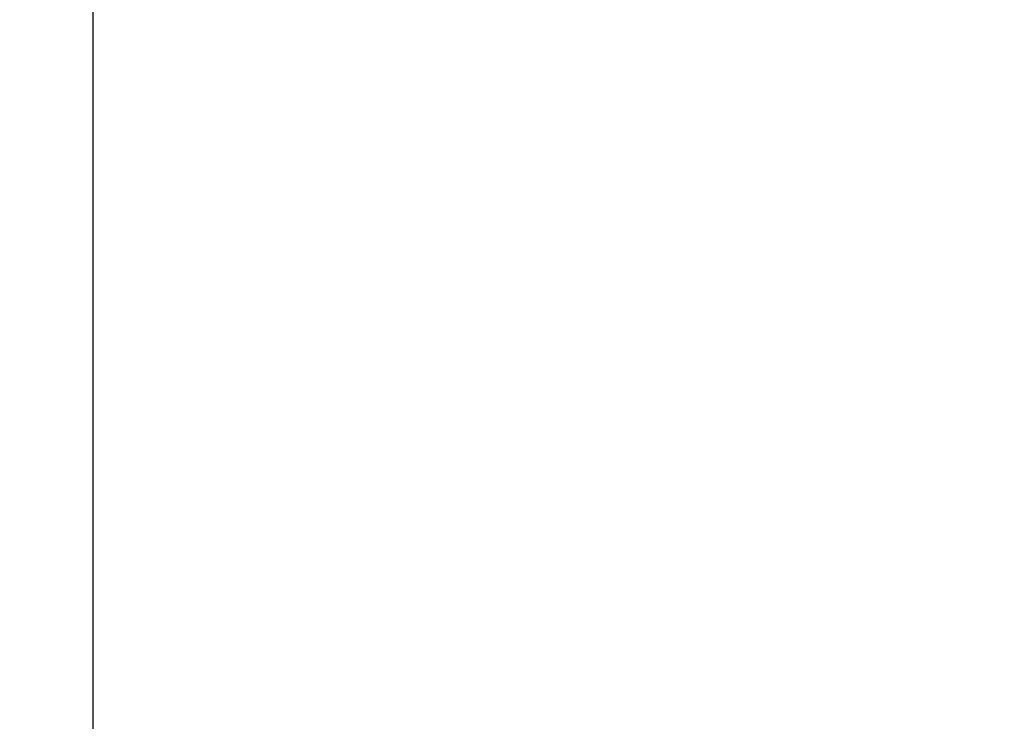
# Model space of a CAD drawing. Header units: millimetres. Extents: x -1777 to 1198744, y 17256 to 76241.
# Tile 102 of 201: x 127935.16 to 127940.99, y 52477.27 to 52481.43. Entities that reach past the tile are written whole.
import ezdxf

# ---------------------------------------------------------------- set-up
doc = ezdxf.new("R2010")
doc.units = ezdxf.units.MM
doc.layers.add('Beschriftung', color=7, linetype='Continuous', lineweight=9)
doc.styles.add('LBB3.5M1000', font='isocp.shx', dxfattribs={"height": 3.5})

msp = doc.modelspace()

# ---------------------------------------------------------------- hatches: boundary and pattern name
h = msp.add_hatch()
h.set_pattern_fill('ANSI33', color=256, scale=50)
h.set_pattern_definition([(45, (42400.1, 91172.18), (-224.5064, 224.5064), []), (45, (42624.6, 91172.18), (-224.5064, 224.5064), [158.75, -79.375])])
h.paths.add_polyline_path([(128396.39671, 52816.36326), (127935.59851, 52811.17604), (127935.59851, 52477.17604), (128053.09713, 52477.17604), (128053.09713, 52479.17604), (128213.09713, 52479.17604), (128338.18417, 52477.17604), (128338.18417, 52467.17604), (128384.58417, 52467.17604), (128494.94887, 52466.81276)])
at = {"lineweight": 5}
h = msp.add_hatch(dxfattribs=at)
h.set_pattern_fill('NET3', color=0, scale=10)
h.set_pattern_definition([(0, (42400.086, 91172.177), (0, 31.75), []), (60, (42400.086, 91172.177), (-27.496307, 15.875), []), (120, (42400.086, 91172.177), (-27.496307, -15.875), [])])
h.paths.add_polyline_path([(127895.59851, 51321.72172), (127935.59851, 51321.72172), (127935.59851, 52811.17604), (127895.59851, 52811.17604)])

# ---------------------------------------------------------------- linework, layer by layer
msp.add_line((127935.59851, 51321.72172), (127935.59851, 52811.17604))

# ---------------------------------------------------------------- texts
at = {"layer": 'Beschriftung', "insert": (-641.05085, 52759.07674), "char_height": 500, "width": 7399.7669481, "attachment_point": 1, "style": 'LBB3.5M1000'}
msp.add_mtext('\\pi2004.5;{\\fArial|b0|i0|c0|p34;TOP VIEW\\P\\pi1431.8;\\fArial|b0|i1|c0|p34;DRAUFSICHT\\P\\pi64.583;\\fArial|b0|i0|c0|p34;\\H0.6x;(SECTION THROUGH PUMP HOUSE)\\P\\pi330.31;\\fArial|b0|i1|c0|p34;(SCHNITT DURCH PUMPENHAUS)}', dxfattribs=at)

doc.saveas('drawing.dxf')
